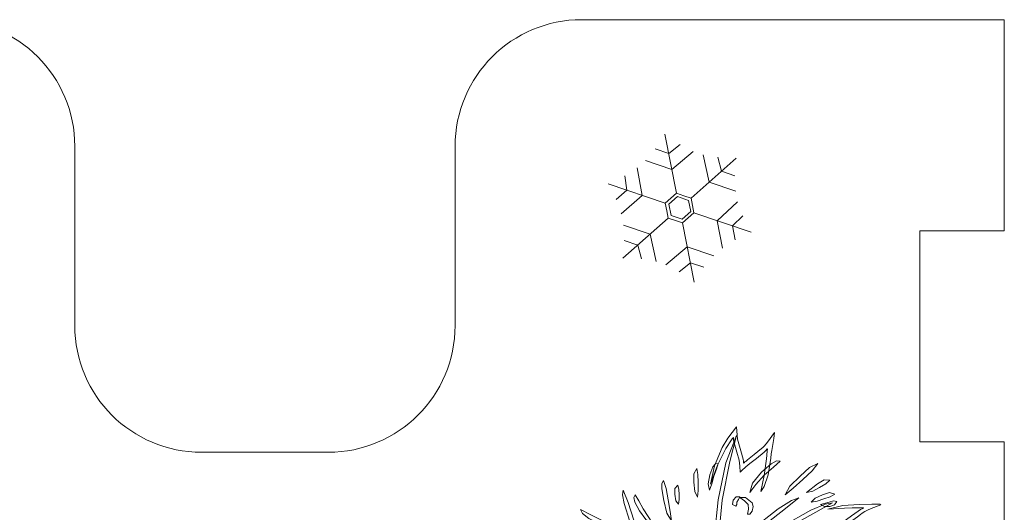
# Model space of a CAD drawing. Header units: millimetres. Extents: x -3260 to 608, y -1134 to 899.
# Tile 28 of 256: x -250 to -204, y -313 to -289. Entities that reach past the tile are written whole.
import ezdxf

# ---------------------------------------------------------------- set-up
doc = ezdxf.new("R2010")
doc.units = ezdxf.units.MM
doc.header["$MEASUREMENT"] = 0
doc.layers.add('Layer 1', color=7, linetype='Continuous')

msp = doc.modelspace()

# ---------------------------------------------------------------- linework, layer by layer
at = {"layer": 'Layer 1', "color": 1, "lineweight": 0}
msp.add_open_spline([(-263.7778, -355.3476), (-263.7778, -355.3476), (-253.7778, -355.3476), (-253.7778, -355.3476), (-253.7778, -355.3476), (-253.7778, -355.3476), (-253.7778, -359.3476), (-253.7778, -359.3476), (-253.7778, -359.3476), (-253.7778, -359.3476), (-243.7778, -359.3476), (-243.7778, -359.3476), (-243.7778, -359.3476), (-243.7778, -359.3476), (-243.7778, -355.3476), (-243.7778, -355.3476), (-243.7778, -355.3476), (-243.7778, -355.3476), (-233.7778, -355.3476), (-233.7778, -355.3476), (-233.7778, -355.3476), (-233.7778, -355.3476), (-233.7778, -359.3476), (-233.7778, -359.3476), (-233.7778, -359.3476), (-233.7778, -359.3476), (-223.7778, -359.3476), (-223.7778, -359.3476), (-223.7778, -359.3476), (-223.7778, -359.3476), (-223.7778, -355.3476), (-223.7778, -355.3476), (-223.7778, -355.3476), (-223.7778, -355.3476), (-213.7778, -355.3476), (-213.7778, -355.3476), (-213.7778, -355.3476), (-213.7778, -355.3476), (-213.7778, -359.3476), (-213.7778, -359.3476), (-213.7778, -359.3476), (-213.7778, -359.3476), (-203.7778, -359.3476), (-203.7778, -359.3476), (-203.7778, -359.3476), (-203.7778, -359.3476), (-203.7778, -349.3476), (-203.7778, -349.3476), (-203.7778, -349.3476), (-203.7778, -349.3476), (-207.7778, -349.3476), (-207.7778, -349.3476), (-207.7778, -349.3476), (-207.7778, -349.3476), (-207.7778, -339.3476), (-207.7778, -339.3476), (-207.7778, -339.3476), (-207.7778, -339.3476), (-203.7778, -339.3476), (-203.7778, -339.3476), (-203.7778, -339.3476), (-203.7778, -339.3476), (-203.7778, -329.3476), (-203.7778, -329.3476), (-203.7778, -329.3476), (-203.7778, -329.3476), (-207.7778, -329.3476), (-207.7778, -329.3476), (-207.7778, -329.3476), (-207.7778, -329.3476), (-207.7778, -319.3476), (-207.7778, -319.3476), (-207.7778, -319.3476), (-207.7778, -319.3476), (-203.7778, -319.3476), (-203.7778, -319.3476), (-203.7778, -319.3476), (-203.7778, -319.3476), (-203.7778, -309.3476), (-203.7778, -309.3476), (-203.7778, -309.3476), (-203.7778, -309.3476), (-207.7778, -309.3476), (-207.7778, -309.3476), (-207.7778, -309.3476), (-207.7778, -309.3476), (-207.7778, -299.3476), (-207.7778, -299.3476), (-207.7778, -299.3476), (-207.7778, -299.3476), (-203.7778, -299.3476), (-203.7778, -299.3476), (-203.7778, -299.3476), (-203.7778, -299.3476), (-203.7778, -289.3476), (-203.7778, -289.3476), (-203.7778, -289.3476), (-203.7778, -289.3476), (-223.7778, -289.3476), (-223.7778, -289.3476), (-223.7778, -289.3476), (-227.0915, -289.3476), (-229.7778, -292.0339), (-229.7778, -295.3476), (-229.7778, -295.3476), (-229.7778, -295.3476), (-229.7778, -303.8436), (-229.7778, -303.8436), (-229.7778, -303.8436), (-229.7778, -307.1573), (-232.4641, -309.8436), (-235.7778, -309.8436), (-235.7778, -309.8436), (-235.7778, -309.8436), (-241.7778, -309.8436), (-241.7778, -309.8436), (-241.7778, -309.8436), (-245.0915, -309.8436), (-247.7778, -307.1573), (-247.7778, -303.8436), (-247.7778, -303.8436), (-247.7778, -303.8436), (-247.7778, -295.3476), (-247.7778, -295.3476), (-247.7778, -295.3476), (-247.7778, -292.0339), (-250.4641, -289.3476), (-253.7778, -289.3476), (-253.7778, -289.3476), (-253.7778, -289.3476), (-273.7778, -289.3476), (-273.7778, -289.3476), (-273.7778, -289.3476), (-273.7778, -289.3476), (-273.7778, -299.3476), (-273.7778, -299.3476), (-273.7778, -299.3476), (-273.7778, -299.3476), (-269.7778, -299.3476), (-269.7778, -299.3476), (-269.7778, -299.3476), (-269.7778, -299.3476), (-269.7778, -309.3476), (-269.7778, -309.3476), (-269.7778, -309.3476), (-269.7778, -309.3476), (-273.7778, -309.3476), (-273.7778, -309.3476), (-273.7778, -309.3476), (-273.7778, -309.3476), (-273.7778, -319.3476), (-273.7778, -319.3476), (-273.7778, -319.3476), (-273.7778, -319.3476), (-269.7778, -319.3476), (-269.7778, -319.3476), (-269.7778, -319.3476), (-269.7778, -319.3476), (-269.7778, -329.3476), (-269.7778, -329.3476), (-269.7778, -329.3476), (-269.7778, -329.3476), (-273.7778, -329.3476), (-273.7778, -329.3476), (-273.7778, -329.3476), (-273.7778, -329.3476), (-273.7778, -339.3476), (-273.7778, -339.3476), (-273.7778, -339.3476), (-273.7778, -339.3476), (-269.7778, -339.3476), (-269.7778, -339.3476), (-269.7778, -339.3476), (-269.7778, -339.3476), (-269.7778, -349.3476), (-269.7778, -349.3476), (-269.7778, -349.3476), (-269.7778, -349.3476), (-273.7778, -349.3476), (-273.7778, -349.3476), (-273.7778, -349.3476), (-273.7778, -349.3476), (-273.7778, -359.3476), (-273.7778, -359.3476), (-273.7778, -359.3476), (-273.7778, -359.3476), (-263.7778, -359.3476), (-263.7778, -359.3476), (-263.7778, -359.3476), (-263.7778, -359.3476), (-263.7778, -355.3476), (-263.7778, -355.3476)], degree=3, knots=[0, 0, 0, 0, 0.0204082, 0.0204082, 0.0204082, 0.0204082, 0.0408163, 0.0408163, 0.0408163, 0.0408163, 0.0612245, 0.0612245, 0.0612245, 0.0612245, 0.0816327, 0.0816327, 0.0816327, 0.0816327, 0.1020408, 0.1020408, 0.1020408, 0.1020408, 0.122449, 0.122449, 0.122449, 0.122449, 0.1428571, 0.1428571, 0.1428571, 0.1428571, 0.1632653, 0.1632653, 0.1632653, 0.1632653, 0.1836735, 0.1836735, 0.1836735, 0.1836735, 0.2040816, 0.2040816, 0.2040816, 0.2040816, 0.2244898, 0.2244898, 0.2244898, 0.2244898, 0.244898, 0.244898, 0.244898, 0.244898, 0.2653061, 0.2653061, 0.2653061, 0.2653061, 0.2857143, 0.2857143, 0.2857143, 0.2857143, 0.3061224, 0.3061224, 0.3061224, 0.3061224, 0.3265306, 0.3265306, 0.3265306, 0.3265306, 0.3469388, 0.3469388, 0.3469388, 0.3469388, 0.3673469, 0.3673469, 0.3673469, 0.3673469, 0.3877551, 0.3877551, 0.3877551, 0.3877551, 0.4081633, 0.4081633, 0.4081633, 0.4081633, 0.4285714, 0.4285714, 0.4285714, 0.4285714, 0.4489796, 0.4489796, 0.4489796, 0.4489796, 0.4693878, 0.4693878, 0.4693878, 0.4693878, 0.4897959, 0.4897959, 0.4897959, 0.4897959, 0.5102041, 0.5102041, 0.5102041, 0.5102041, 0.5306122, 0.5306122, 0.5306122, 0.5306122, 0.5510204, 0.5510204, 0.5510204, 0.5510204, 0.5714286, 0.5714286, 0.5714286, 0.5714286, 0.5918367, 0.5918367, 0.5918367, 0.5918367, 0.6122449, 0.6122449, 0.6122449, 0.6122449, 0.6326531, 0.6326531, 0.6326531, 0.6326531, 0.6530612, 0.6530612, 0.6530612, 0.6530612, 0.6734694, 0.6734694, 0.6734694, 0.6734694, 0.6938776, 0.6938776, 0.6938776, 0.6938776, 0.7142857, 0.7142857, 0.7142857, 0.7142857, 0.7346939, 0.7346939, 0.7346939, 0.7346939, 0.755102, 0.755102, 0.755102, 0.755102, 0.7755102, 0.7755102, 0.7755102, 0.7755102, 0.7959184, 0.7959184, 0.7959184, 0.7959184, 0.8163265, 0.8163265, 0.8163265, 0.8163265, 0.8367347, 0.8367347, 0.8367347, 0.8367347, 0.8571429, 0.8571429, 0.8571429, 0.8571429, 0.877551, 0.877551, 0.877551, 0.877551, 0.8979592, 0.8979592, 0.8979592, 0.8979592, 0.9183673, 0.9183673, 0.9183673, 0.9183673, 0.9387755, 0.9387755, 0.9387755, 0.9387755, 0.9591837, 0.9591837, 0.9591837, 0.9591837, 1, 1, 1, 1], dxfattribs=at)
at = {"layer": 'Layer 1', "lineweight": 0}
for points in [[(-219.2885, -297.5708), (-219.2885, -297.5708), (-219.8426, -294.7686), (-219.8426, -294.7686)], [(-218.608, -297.801), (-218.608, -297.801), (-216.4666, -295.9106), (-216.4666, -295.9106)], [(-219.8282, -298.045), (-219.8282, -298.045), (-222.5319, -297.1238), (-222.5319, -297.1238)], [(-219.6873, -298.7495), (-219.6873, -298.7495), (-221.8286, -300.6399), (-221.8286, -300.6399)], [(-218.4671, -298.5055), (-218.4671, -298.5055), (-215.7593, -299.4147), (-215.7593, -299.4147)], [(-219.0067, -298.9798), (-219.0067, -298.9798), (-218.4527, -301.7819), (-218.4527, -301.7819)], [(-219.199, -312.3031), (-219.199, -312.3031), (-219.1988, -312.3031), (-219.1988, -312.3031)]]:
    msp.add_open_spline(points, degree=3, dxfattribs=at)
for points, knots in [([(-219.1236, -295.2611), (-219.1236, -295.2611), (-219.662, -295.6819), (-219.662, -295.6819), (-219.662, -295.6819), (-219.662, -295.6819), (-220.2998, -295.4702), (-220.2998, -295.4702)], [0, 0, 0, 0, 0.3333333, 0.3333333, 0.3333333, 0.3333333, 1, 1, 1, 1]), ([(-218.5014, -295.5889), (-218.5014, -295.5889), (-219.5114, -296.4437), (-219.5114, -296.4437), (-219.5114, -296.4437), (-219.5114, -296.4437), (-220.7696, -296.018), (-220.7696, -296.018)], [0, 0, 0, 0, 0.3333333, 0.3333333, 0.3333333, 0.3333333, 1, 1, 1, 1]), ([(-218.0304, -295.7482), (-218.0304, -295.7482), (-217.7467, -297.0407), (-217.7467, -297.0407), (-217.7467, -297.0407), (-217.7467, -297.0407), (-216.4885, -297.4662), (-216.4885, -297.4662)], [0, 0, 0, 0, 0.3333333, 0.3333333, 0.3333333, 0.3333333, 1, 1, 1, 1]), ([(-217.3369, -295.8654), (-217.3369, -295.8654), (-217.1645, -296.5267), (-217.1645, -296.5267), (-217.1645, -296.5267), (-217.1645, -296.5267), (-216.5292, -296.7457), (-216.5292, -296.7457)], [0, 0, 0, 0, 0.3333333, 0.3333333, 0.3333333, 0.3333333, 1, 1, 1, 1]), ([(-221.151, -296.3724), (-221.151, -296.3724), (-220.9156, -297.6745), (-220.9156, -297.6745), (-220.9156, -297.6745), (-220.9156, -297.6745), (-221.9134, -298.5513), (-221.9134, -298.5513)], [0, 0, 0, 0, 0.3333333, 0.3333333, 0.3333333, 0.3333333, 1, 1, 1, 1]), ([(-221.746, -296.7473), (-221.746, -296.7473), (-221.6507, -297.424), (-221.6507, -297.424), (-221.6507, -297.424), (-221.6507, -297.424), (-222.153, -297.8706), (-222.153, -297.8706)], [0, 0, 0, 0, 0.3333333, 0.3333333, 0.3333333, 0.3333333, 1, 1, 1, 1]), ([(-218.608, -297.801), (-218.608, -297.801), (-218.5375, -298.1532), (-218.5375, -298.1532), (-218.5375, -298.1532), (-218.5375, -298.1532), (-218.4671, -298.5055), (-218.4671, -298.5055), (-218.4671, -298.5055), (-218.4671, -298.5055), (-218.7369, -298.7426), (-218.7369, -298.7426), (-218.7369, -298.7426), (-218.7369, -298.7426), (-219.0067, -298.9798), (-219.0067, -298.9798), (-219.0067, -298.9798), (-219.0067, -298.9798), (-219.347, -298.8647), (-219.347, -298.8647), (-219.347, -298.8647), (-219.347, -298.8647), (-219.6873, -298.7496), (-219.6873, -298.7496), (-219.6873, -298.7496), (-219.6873, -298.7496), (-219.7578, -298.3973), (-219.7578, -298.3973), (-219.7578, -298.3973), (-219.7578, -298.3973), (-219.8282, -298.045), (-219.8282, -298.045), (-219.8282, -298.045), (-219.8282, -298.045), (-219.5584, -297.8079), (-219.5584, -297.8079), (-219.5584, -297.8079), (-219.5584, -297.8079), (-219.2886, -297.5708), (-219.2886, -297.5708), (-219.2886, -297.5708), (-219.2886, -297.5708), (-218.9483, -297.6859), (-218.9483, -297.6859), (-218.9483, -297.6859), (-218.9483, -297.6859), (-218.608, -297.801), (-218.608, -297.801)], [0, 0, 0, 0, 0.0769231, 0.0769231, 0.0769231, 0.0769231, 0.1538462, 0.1538462, 0.1538462, 0.1538462, 0.2307692, 0.2307692, 0.2307692, 0.2307692, 0.3076923, 0.3076923, 0.3076923, 0.3076923, 0.3846154, 0.3846154, 0.3846154, 0.3846154, 0.4615385, 0.4615385, 0.4615385, 0.4615385, 0.5384615, 0.5384615, 0.5384615, 0.5384615, 0.6153846, 0.6153846, 0.6153846, 0.6153846, 0.6923077, 0.6923077, 0.6923077, 0.6923077, 0.7692308, 0.7692308, 0.7692308, 0.7692308, 0.8461538, 0.8461538, 0.8461538, 0.8461538, 1, 1, 1, 1]), ([(-218.6223, -298.4411), (-218.6223, -298.4411), (-218.7289, -297.907), (-218.7289, -297.907), (-218.7289, -297.907), (-218.7289, -297.907), (-219.2458, -297.7322), (-219.2458, -297.7322), (-219.2458, -297.7322), (-219.2458, -297.7322), (-219.6552, -298.0923), (-219.6552, -298.0923), (-219.6552, -298.0923), (-219.6552, -298.0923), (-219.5485, -298.6264), (-219.5485, -298.6264), (-219.5485, -298.6264), (-219.5485, -298.6264), (-219.0319, -298.8012), (-219.0319, -298.8012), (-219.0319, -298.8012), (-219.0319, -298.8012), (-218.6223, -298.4411), (-218.6223, -298.4411)], [0, 0, 0, 0, 0.1428571, 0.1428571, 0.1428571, 0.1428571, 0.2857143, 0.2857143, 0.2857143, 0.2857143, 0.4285714, 0.4285714, 0.4285714, 0.4285714, 0.5714286, 0.5714286, 0.5714286, 0.5714286, 0.7142857, 0.7142857, 0.7142857, 0.7142857, 1, 1, 1, 1]), ([(-216.4005, -297.9793), (-216.4005, -297.9793), (-217.378, -298.8712), (-217.378, -298.8712), (-217.378, -298.8712), (-217.378, -298.8712), (-217.1173, -300.1736), (-217.1173, -300.1736)], [0, 0, 0, 0, 0.3333333, 0.3333333, 0.3333333, 0.3333333, 1, 1, 1, 1]), ([(-216.1553, -298.6385), (-216.1553, -298.6385), (-216.6418, -299.1184), (-216.6418, -299.1184), (-216.6418, -299.1184), (-216.6418, -299.1184), (-216.5137, -299.7781), (-216.5137, -299.7781)], [0, 0, 0, 0, 0.3333333, 0.3333333, 0.3333333, 0.3333333, 1, 1, 1, 1]), ([(-220.2649, -300.8023), (-220.2649, -300.8023), (-220.5485, -299.5099), (-220.5485, -299.5099), (-220.5485, -299.5099), (-220.5485, -299.5099), (-221.8068, -299.0844), (-221.8068, -299.0844)], [0, 0, 0, 0, 0.3333333, 0.3333333, 0.3333333, 0.3333333, 1, 1, 1, 1]), ([(-220.9583, -300.6851), (-220.9583, -300.6851), (-221.1307, -300.0238), (-221.1307, -300.0238), (-221.1307, -300.0238), (-221.1307, -300.0238), (-221.7661, -299.8048), (-221.7661, -299.8048)], [0, 0, 0, 0, 0.3333333, 0.3333333, 0.3333333, 0.3333333, 1, 1, 1, 1]), ([(-219.7939, -300.9617), (-219.7939, -300.9617), (-218.7839, -300.1068), (-218.7839, -300.1068), (-218.7839, -300.1068), (-218.7839, -300.1068), (-217.5257, -300.5325), (-217.5257, -300.5325)], [0, 0, 0, 0, 0.3333333, 0.3333333, 0.3333333, 0.3333333, 1, 1, 1, 1]), ([(-219.1717, -301.2894), (-219.1717, -301.2894), (-218.6333, -300.8686), (-218.6333, -300.8686), (-218.6333, -300.8686), (-218.6333, -300.8686), (-217.9954, -301.0803), (-217.9954, -301.0803)], [0, 0, 0, 0, 0.3333333, 0.3333333, 0.3333333, 0.3333333, 1, 1, 1, 1]), ([(-217.6815, -311.355), (-217.6815, -311.355), (-217.4993, -310.4823), (-217.4993, -310.4823), (-217.4993, -310.4823), (-217.4993, -310.4823), (-217.1263, -309.6241), (-217.1263, -309.6241), (-217.1263, -309.6241), (-217.1263, -309.6241), (-216.8581, -309.1811), (-216.8581, -309.1811), (-216.8581, -309.1811), (-216.8581, -309.1811), (-216.4485, -308.6442), (-216.4485, -308.6442), (-216.4485, -308.6442), (-216.4485, -308.6442), (-216.4269, -309.0348), (-216.4269, -309.0348), (-216.4269, -309.0348), (-216.4269, -309.0348), (-216.4028, -309.218), (-216.4028, -309.218), (-216.4028, -309.218), (-216.4028, -309.218), (-216.3785, -309.3334), (-216.3785, -309.3334), (-216.3785, -309.3334), (-216.3785, -309.3334), (-216.2545, -309.7701), (-216.2545, -309.7701), (-216.2545, -309.7701), (-216.2545, -309.7701), (-216.1431, -310.1646), (-216.1431, -310.1646), (-216.1431, -310.1646), (-216.1431, -310.1646), (-216.1328, -310.2087), (-216.1328, -310.2087), (-216.1328, -310.2087), (-216.1328, -310.2087), (-216.1289, -310.2306), (-216.1289, -310.2306), (-216.1289, -310.2306), (-216.1289, -310.2306), (-216.1223, -310.2742), (-216.1223, -310.2742), (-216.1223, -310.2742), (-216.1223, -310.2742), (-216.1165, -310.3528), (-216.1165, -310.3528), (-216.1165, -310.3528), (-216.1165, -310.3528), (-216.1, -310.3402), (-216.1, -310.3402), (-216.1, -310.3402), (-216.1, -310.3402), (-216.0387, -310.2857), (-216.0387, -310.2857), (-216.0387, -310.2857), (-216.0387, -310.2857), (-216.0043, -310.2569), (-216.0043, -310.2569), (-216.0043, -310.2569), (-216.0043, -310.2569), (-215.9357, -310.2029), (-215.9357, -310.2029), (-215.9357, -310.2029), (-215.9357, -310.2029), (-215.6122, -309.9565), (-215.6122, -309.9565), (-215.6122, -309.9565), (-215.6122, -309.9565), (-215.268, -309.6716), (-215.268, -309.6716), (-215.268, -309.6716), (-215.268, -309.6716), (-215.2072, -309.6139), (-215.2072, -309.6139), (-215.2072, -309.6139), (-215.2072, -309.6139), (-215.1372, -309.5415), (-215.1372, -309.5415), (-215.1372, -309.5415), (-215.1372, -309.5415), (-214.9891, -309.3667), (-214.9891, -309.3667), (-214.9891, -309.3667), (-214.9891, -309.3667), (-214.651, -308.9019), (-214.651, -308.9019), (-214.651, -308.9019), (-214.651, -308.9019), (-214.6921, -309.1973), (-214.6921, -309.1973), (-214.6921, -309.1973), (-214.6921, -309.1973), (-214.7566, -309.5714), (-214.7566, -309.5714), (-214.7566, -309.5714), (-214.7566, -309.5714), (-214.7857, -309.7567), (-214.7857, -309.7567), (-214.7857, -309.7567), (-214.7857, -309.7567), (-214.8085, -309.92), (-214.8085, -309.92), (-214.8085, -309.92), (-214.8085, -309.92), (-214.8358, -310.1297), (-214.8358, -310.1297), (-214.8358, -310.1297), (-214.8358, -310.1297), (-214.9595, -310.9054), (-214.9595, -310.9054), (-214.9595, -310.9054), (-214.9595, -310.9054), (-215.1436, -311.4721), (-215.1436, -311.4721), (-215.1436, -311.4721), (-215.1436, -311.4721), (-215.3084, -311.7028), (-215.3084, -311.7028), (-215.3084, -311.7028), (-215.3084, -311.7028), (-215.1385, -310.9505), (-215.1385, -310.9505), (-215.1385, -310.9505), (-215.1385, -310.9505), (-215.0368, -310.1481), (-215.0368, -310.1481), (-215.0368, -310.1481), (-215.0368, -310.1481), (-214.9985, -309.7895), (-214.9985, -309.7895), (-214.9985, -309.7895), (-214.9985, -309.7895), (-214.9889, -309.6999), (-214.9889, -309.6999), (-214.9889, -309.6999), (-214.9889, -309.6999), (-215.0009, -309.6749), (-215.0009, -309.6749), (-215.0009, -309.6749), (-215.0009, -309.6749), (-215.0664, -309.7586), (-215.0664, -309.7586), (-215.0664, -309.7586), (-215.0664, -309.7586), (-215.0979, -309.7924), (-215.0979, -309.7924), (-215.0979, -309.7924), (-215.0979, -309.7924), (-215.1488, -309.8414), (-215.1488, -309.8414), (-215.1488, -309.8414), (-215.1488, -309.8414), (-215.516, -310.1389), (-215.516, -310.1389), (-215.516, -310.1389), (-215.516, -310.1389), (-215.8313, -310.3764), (-215.8313, -310.3764), (-215.8313, -310.3764), (-215.8313, -310.3764), (-216.0201, -310.5316), (-216.0201, -310.5316), (-216.0201, -310.5316), (-216.0201, -310.5316), (-216.2076, -310.7064), (-216.2076, -310.7064), (-216.2076, -310.7064), (-216.2076, -310.7064), (-216.288, -310.7812), (-216.288, -310.7812), (-216.288, -310.7812), (-216.288, -310.7812), (-216.3001, -310.5075), (-216.3001, -310.5075), (-216.3001, -310.5075), (-216.3001, -310.5075), (-216.3137, -310.355), (-216.3137, -310.355), (-216.3137, -310.355), (-216.3137, -310.355), (-216.3339, -310.2217), (-216.3339, -310.2217), (-216.3339, -310.2217), (-216.3339, -310.2217), (-216.4374, -309.8459), (-216.4374, -309.8459), (-216.4374, -309.8459), (-216.4374, -309.8459), (-216.5648, -309.3887), (-216.5648, -309.3887), (-216.5648, -309.3887), (-216.5648, -309.3887), (-216.5908, -309.2623), (-216.5908, -309.2623), (-216.5908, -309.2623), (-216.5908, -309.2623), (-216.5963, -309.2217), (-216.5963, -309.2217), (-216.5963, -309.2217), (-216.5963, -309.2217), (-216.601, -309.1475), (-216.601, -309.1475), (-216.601, -309.1475), (-216.601, -309.1475), (-216.6162, -309.157), (-216.6162, -309.157), (-216.6162, -309.157), (-216.6162, -309.157), (-216.638, -309.1834), (-216.638, -309.1834), (-216.638, -309.1834), (-216.638, -309.1834), (-216.6597, -309.2114), (-216.6597, -309.2114), (-216.6597, -309.2114), (-216.6597, -309.2114), (-216.6949, -309.2603), (-216.6949, -309.2603), (-216.6949, -309.2603), (-216.6949, -309.2603), (-216.9554, -309.6621), (-216.9554, -309.6621), (-216.9554, -309.6621), (-216.9554, -309.6621), (-217.3476, -310.4521), (-217.3476, -310.4521), (-217.3476, -310.4521), (-217.3476, -310.4521), (-217.6815, -311.355), (-217.6815, -311.355)], [0, 0, 0, 0, 0.0166667, 0.0166667, 0.0166667, 0.0166667, 0.0333333, 0.0333333, 0.0333333, 0.0333333, 0.05, 0.05, 0.05, 0.05, 0.0666667, 0.0666667, 0.0666667, 0.0666667, 0.0833333, 0.0833333, 0.0833333, 0.0833333, 0.1, 0.1, 0.1, 0.1, 0.1166667, 0.1166667, 0.1166667, 0.1166667, 0.1333333, 0.1333333, 0.1333333, 0.1333333, 0.15, 0.15, 0.15, 0.15, 0.1666667, 0.1666667, 0.1666667, 0.1666667, 0.1833333, 0.1833333, 0.1833333, 0.1833333, 0.2, 0.2, 0.2, 0.2, 0.2166667, 0.2166667, 0.2166667, 0.2166667, 0.2333333, 0.2333333, 0.2333333, 0.2333333, 0.25, 0.25, 0.25, 0.25, 0.2666667, 0.2666667, 0.2666667, 0.2666667, 0.2833333, 0.2833333, 0.2833333, 0.2833333, 0.3, 0.3, 0.3, 0.3, 0.3166667, 0.3166667, 0.3166667, 0.3166667, 0.3333333, 0.3333333, 0.3333333, 0.3333333, 0.35, 0.35, 0.35, 0.35, 0.3666667, 0.3666667, 0.3666667, 0.3666667, 0.3833333, 0.3833333, 0.3833333, 0.3833333, 0.4, 0.4, 0.4, 0.4, 0.4166667, 0.4166667, 0.4166667, 0.4166667, 0.4333333, 0.4333333, 0.4333333, 0.4333333, 0.45, 0.45, 0.45, 0.45, 0.4666667, 0.4666667, 0.4666667, 0.4666667, 0.4833333, 0.4833333, 0.4833333, 0.4833333, 0.5, 0.5, 0.5, 0.5, 0.5166667, 0.5166667, 0.5166667, 0.5166667, 0.5333333, 0.5333333, 0.5333333, 0.5333333, 0.55, 0.55, 0.55, 0.55, 0.5666667, 0.5666667, 0.5666667, 0.5666667, 0.5833333, 0.5833333, 0.5833333, 0.5833333, 0.6, 0.6, 0.6, 0.6, 0.6166667, 0.6166667, 0.6166667, 0.6166667, 0.6333333, 0.6333333, 0.6333333, 0.6333333, 0.65, 0.65, 0.65, 0.65, 0.6666667, 0.6666667, 0.6666667, 0.6666667, 0.6833333, 0.6833333, 0.6833333, 0.6833333, 0.7, 0.7, 0.7, 0.7, 0.7166667, 0.7166667, 0.7166667, 0.7166667, 0.7333333, 0.7333333, 0.7333333, 0.7333333, 0.75, 0.75, 0.75, 0.75, 0.7666667, 0.7666667, 0.7666667, 0.7666667, 0.7833333, 0.7833333, 0.7833333, 0.7833333, 0.8, 0.8, 0.8, 0.8, 0.8166667, 0.8166667, 0.8166667, 0.8166667, 0.8333333, 0.8333333, 0.8333333, 0.8333333, 0.85, 0.85, 0.85, 0.85, 0.8666667, 0.8666667, 0.8666667, 0.8666667, 0.8833333, 0.8833333, 0.8833333, 0.8833333, 0.9, 0.9, 0.9, 0.9, 0.9166667, 0.9166667, 0.9166667, 0.9166667, 0.9333333, 0.9333333, 0.9333333, 0.9333333, 0.95, 0.95, 0.95, 0.95, 0.9666667, 0.9666667, 0.9666667, 0.9666667, 1, 1, 1, 1]), ([(-216.4569, -309.0524), (-216.4569, -309.0524), (-216.7701, -310.2814), (-216.7701, -310.2814), (-216.7701, -310.2814), (-216.7701, -310.2814), (-217.1285, -312.1137), (-217.1285, -312.1137), (-217.1285, -312.1137), (-217.1285, -312.1137), (-217.2978, -313.7694), (-217.2978, -313.7694), (-217.2978, -313.7694), (-217.2978, -313.7694), (-217.3779, -314.5672), (-217.3779, -314.5672), (-217.3779, -314.5672), (-217.3779, -314.5672), (-217.4871, -314.949), (-217.4871, -314.949), (-217.4871, -314.949), (-217.4871, -314.949), (-217.4983, -313.772), (-217.4983, -313.772), (-217.4983, -313.772), (-217.4983, -313.772), (-217.3269, -312.0909), (-217.3269, -312.0909), (-217.3269, -312.0909), (-217.3269, -312.0909), (-216.9615, -310.3427), (-216.9615, -310.3427), (-216.9615, -310.3427), (-216.9615, -310.3427), (-216.4569, -309.0524), (-216.4569, -309.0524)], [0, 0, 0, 0, 0.1, 0.1, 0.1, 0.1, 0.2, 0.2, 0.2, 0.2, 0.3, 0.3, 0.3, 0.3, 0.4, 0.4, 0.4, 0.4, 0.5, 0.5, 0.5, 0.5, 0.6, 0.6, 0.6, 0.6, 0.7, 0.7, 0.7, 0.7, 0.8, 0.8, 0.8, 0.8, 1, 1, 1, 1]), ([(-217.6226, -311.3405), (-217.6226, -311.3405), (-217.5241, -310.9801), (-217.5241, -310.9801), (-217.5241, -310.9801), (-217.5241, -310.9801), (-217.4014, -310.648), (-217.4014, -310.648), (-217.4014, -310.648), (-217.4014, -310.648), (-217.3217, -310.379), (-217.3217, -310.379), (-217.3217, -310.379), (-217.3217, -310.379), (-217.4428, -310.3915), (-217.4428, -310.3915), (-217.4428, -310.3915), (-217.4428, -310.3915), (-217.5692, -310.5403), (-217.5692, -310.5403), (-217.5692, -310.5403), (-217.5692, -310.5403), (-217.7128, -310.9143), (-217.7128, -310.9143), (-217.7128, -310.9143), (-217.7128, -310.9143), (-217.7946, -311.3431), (-217.7946, -311.3431), (-217.7946, -311.3431), (-217.7946, -311.3431), (-217.7377, -311.6346), (-217.7377, -311.6346), (-217.7377, -311.6346), (-217.7377, -311.6346), (-217.6226, -311.3405), (-217.6226, -311.3405)], [0, 0, 0, 0, 0.1, 0.1, 0.1, 0.1, 0.2, 0.2, 0.2, 0.2, 0.3, 0.3, 0.3, 0.3, 0.4, 0.4, 0.4, 0.4, 0.5, 0.5, 0.5, 0.5, 0.6, 0.6, 0.6, 0.6, 0.7, 0.7, 0.7, 0.7, 0.8, 0.8, 0.8, 0.8, 1, 1, 1, 1]), ([(-215.5396, -311.3688), (-215.5396, -311.3688), (-215.1409, -310.9286), (-215.1409, -310.9286), (-215.1409, -310.9286), (-215.1409, -310.9286), (-214.701, -310.5559), (-214.701, -310.5559), (-214.701, -310.5559), (-214.701, -310.5559), (-214.3949, -310.261), (-214.3949, -310.261), (-214.3949, -310.261), (-214.3949, -310.261), (-214.5552, -310.2536), (-214.5552, -310.2536), (-214.5552, -310.2536), (-214.5552, -310.2536), (-214.8122, -310.3902), (-214.8122, -310.3902), (-214.8122, -310.3902), (-214.8122, -310.3902), (-215.2756, -310.7816), (-215.2756, -310.7816), (-215.2756, -310.7816), (-215.2756, -310.7816), (-215.703, -311.3098), (-215.703, -311.3098), (-215.703, -311.3098), (-215.703, -311.3098), (-215.8295, -311.7502), (-215.8295, -311.7502), (-215.8295, -311.7502), (-215.8295, -311.7502), (-215.5396, -311.3688), (-215.5396, -311.3688)], [0, 0, 0, 0, 0.1, 0.1, 0.1, 0.1, 0.2, 0.2, 0.2, 0.2, 0.3, 0.3, 0.3, 0.3, 0.4, 0.4, 0.4, 0.4, 0.5, 0.5, 0.5, 0.5, 0.6, 0.6, 0.6, 0.6, 0.7, 0.7, 0.7, 0.7, 0.8, 0.8, 0.8, 0.8, 1, 1, 1, 1]), ([(-214.1464, -311.8649), (-214.1464, -311.8649), (-213.9285, -311.4544), (-213.9285, -311.4544), (-213.9285, -311.4544), (-213.9285, -311.4544), (-213.4428, -310.9752), (-213.4428, -310.9752), (-213.4428, -310.9752), (-213.4428, -310.9752), (-212.9958, -310.5698), (-212.9958, -310.5698), (-212.9958, -310.5698), (-212.9958, -310.5698), (-212.6039, -310.3767), (-212.6039, -310.3767), (-212.6039, -310.3767), (-212.6039, -310.3767), (-212.8672, -310.7223), (-212.8672, -310.7223), (-212.8672, -310.7223), (-212.8672, -310.7223), (-213.313, -311.1267), (-213.313, -311.1267), (-213.313, -311.1267), (-213.313, -311.1267), (-213.777, -311.5406), (-213.777, -311.5406), (-213.777, -311.5406), (-213.777, -311.5406), (-214.1464, -311.8649), (-214.1464, -311.8649)], [0, 0, 0, 0, 0.1111111, 0.1111111, 0.1111111, 0.1111111, 0.2222222, 0.2222222, 0.2222222, 0.2222222, 0.3333333, 0.3333333, 0.3333333, 0.3333333, 0.4444444, 0.4444444, 0.4444444, 0.4444444, 0.5555556, 0.5555556, 0.5555556, 0.5555556, 0.6666667, 0.6666667, 0.6666667, 0.6666667, 0.7777778, 0.7777778, 0.7777778, 0.7777778, 1, 1, 1, 1]), ([(-218.2627, -311.6507), (-218.2627, -311.6507), (-218.2737, -311.2657), (-218.2737, -311.2657), (-218.2737, -311.2657), (-218.2737, -311.2657), (-218.2837, -310.8965), (-218.2837, -310.8965), (-218.2837, -310.8965), (-218.2837, -310.8965), (-218.3401, -310.6171), (-218.3401, -310.6171), (-218.3401, -310.6171), (-218.3401, -310.6171), (-218.4813, -310.8716), (-218.4813, -310.8716), (-218.4813, -310.8716), (-218.4813, -310.8716), (-218.473, -311.2651), (-218.473, -311.2651), (-218.473, -311.2651), (-218.473, -311.2651), (-218.4279, -311.6981), (-218.4279, -311.6981), (-218.4279, -311.6981), (-218.4279, -311.6981), (-218.2997, -311.9685), (-218.2997, -311.9685), (-218.2997, -311.9685), (-218.2997, -311.9685), (-218.2627, -311.6507), (-218.2627, -311.6507)], [0, 0, 0, 0, 0.1111111, 0.1111111, 0.1111111, 0.1111111, 0.2222222, 0.2222222, 0.2222222, 0.2222222, 0.3333333, 0.3333333, 0.3333333, 0.3333333, 0.4444444, 0.4444444, 0.4444444, 0.4444444, 0.5555556, 0.5555556, 0.5555556, 0.5555556, 0.6666667, 0.6666667, 0.6666667, 0.6666667, 0.7777778, 0.7777778, 0.7777778, 0.7777778, 1, 1, 1, 1]), ([(-219.5963, -312.6462), (-219.5963, -312.6462), (-219.6964, -312.0928), (-219.6964, -312.0928), (-219.6964, -312.0928), (-219.6964, -312.0928), (-219.7908, -311.5614), (-219.7908, -311.5614), (-219.7908, -311.5614), (-219.7908, -311.5614), (-219.9127, -311.1861), (-219.9127, -311.1861), (-219.9127, -311.1861), (-219.9127, -311.1861), (-219.9913, -311.315), (-219.9913, -311.315), (-219.9913, -311.315), (-219.9913, -311.315), (-219.9895, -311.5808), (-219.9895, -311.5808), (-219.9895, -311.5808), (-219.9895, -311.5808), (-219.8933, -312.1242), (-219.8933, -312.1242), (-219.8933, -312.1242), (-219.8933, -312.1242), (-219.7509, -312.7258), (-219.7509, -312.7258), (-219.7509, -312.7258), (-219.7509, -312.7258), (-219.5357, -313.0887), (-219.5357, -313.0887), (-219.5357, -313.0887), (-219.5357, -313.0887), (-219.5963, -312.6462), (-219.5963, -312.6462)], [0, 0, 0, 0, 0.1, 0.1, 0.1, 0.1, 0.2, 0.2, 0.2, 0.2, 0.3, 0.3, 0.3, 0.3, 0.4, 0.4, 0.4, 0.4, 0.5, 0.5, 0.5, 0.5, 0.6, 0.6, 0.6, 0.6, 0.7, 0.7, 0.7, 0.7, 0.8, 0.8, 0.8, 0.8, 1, 1, 1, 1]), ([(-212.8464, -311.6803), (-212.8464, -311.6803), (-212.5263, -311.5083), (-212.5263, -311.5083), (-212.5263, -311.5083), (-212.5263, -311.5083), (-212.2312, -311.3337), (-212.2312, -311.3337), (-212.2312, -311.3337), (-212.2312, -311.3337), (-212.0309, -311.1568), (-212.0309, -311.1568), (-212.0309, -311.1568), (-212.0309, -311.1568), (-212.3038, -311.1479), (-212.3038, -311.1479), (-212.3038, -311.1479), (-212.3038, -311.1479), (-212.6197, -311.3319), (-212.6197, -311.3319), (-212.6197, -311.3319), (-212.6197, -311.3319), (-213.1395, -311.7565), (-213.1395, -311.7565), (-213.1395, -311.7565), (-213.1395, -311.7565), (-212.8464, -311.6803), (-212.8464, -311.6803)], [0, 0, 0, 0, 0.125, 0.125, 0.125, 0.125, 0.25, 0.25, 0.25, 0.25, 0.375, 0.375, 0.375, 0.375, 0.5, 0.5, 0.5, 0.5, 0.625, 0.625, 0.625, 0.625, 0.75, 0.75, 0.75, 0.75, 1, 1, 1, 1]), ([(-220.9769, -313.9034), (-220.9769, -313.9034), (-221.3117, -313.0546), (-221.3117, -313.0546), (-221.3117, -313.0546), (-221.3117, -313.0546), (-221.5772, -312.2176), (-221.5772, -312.2176), (-221.5772, -312.2176), (-221.5772, -312.2176), (-221.8207, -311.6419), (-221.8207, -311.6419), (-221.8207, -311.6419), (-221.8207, -311.6419), (-221.855, -311.8593), (-221.855, -311.8593), (-221.855, -311.8593), (-221.855, -311.8593), (-221.7687, -312.2751), (-221.7687, -312.2751), (-221.7687, -312.2751), (-221.7687, -312.2751), (-221.5001, -313.1196), (-221.5001, -313.1196), (-221.5001, -313.1196), (-221.5001, -313.1196), (-221.1001, -314.0336), (-221.1001, -314.0336), (-221.1001, -314.0336), (-221.1001, -314.0336), (-220.6602, -314.5459), (-220.6602, -314.5459), (-220.6602, -314.5459), (-220.6602, -314.5459), (-220.9769, -313.9034), (-220.9769, -313.9034)], [0, 0, 0, 0, 0.1, 0.1, 0.1, 0.1, 0.2, 0.2, 0.2, 0.2, 0.3, 0.3, 0.3, 0.3, 0.4, 0.4, 0.4, 0.4, 0.5, 0.5, 0.5, 0.5, 0.6, 0.6, 0.6, 0.6, 0.7, 0.7, 0.7, 0.7, 0.8, 0.8, 0.8, 0.8, 1, 1, 1, 1]), ([(-219.1988, -312.3031), (-219.1988, -312.3031), (-219.332, -312.1374), (-219.332, -312.1374), (-219.332, -312.1374), (-219.332, -312.1374), (-219.3703, -311.8357), (-219.3703, -311.8357), (-219.3703, -311.8357), (-219.3703, -311.8357), (-219.3723, -311.5609), (-219.3723, -311.5609), (-219.3723, -311.5609), (-219.3723, -311.5609), (-219.2376, -311.4008), (-219.2376, -311.4008), (-219.2376, -311.4008), (-219.2376, -311.4008), (-219.1781, -311.6003), (-219.1781, -311.6003), (-219.1781, -311.6003), (-219.1781, -311.6003), (-219.1708, -311.8438), (-219.1708, -311.8438), (-219.1708, -311.8438), (-219.1708, -311.8438), (-219.1686, -312.0885), (-219.1686, -312.0885), (-219.1686, -312.0885), (-219.1686, -312.0885), (-219.1988, -312.3031), (-219.1988, -312.3031)], [0, 0, 0, 0, 0.1111111, 0.1111111, 0.1111111, 0.1111111, 0.2222222, 0.2222222, 0.2222222, 0.2222222, 0.3333333, 0.3333333, 0.3333333, 0.3333333, 0.4444444, 0.4444444, 0.4444444, 0.4444444, 0.5555556, 0.5555556, 0.5555556, 0.5555556, 0.6666667, 0.6666667, 0.6666667, 0.6666667, 0.7777778, 0.7777778, 0.7777778, 0.7777778, 1, 1, 1, 1]), ([(-212.6375, -312.155), (-212.6375, -312.155), (-212.326, -312.0475), (-212.326, -312.0475), (-212.326, -312.0475), (-212.326, -312.0475), (-212.0232, -311.9506), (-212.0232, -311.9506), (-212.0232, -311.9506), (-212.0232, -311.9506), (-211.7994, -311.8295), (-211.7994, -311.8295), (-211.7994, -311.8295), (-211.7994, -311.8295), (-212.0476, -311.7526), (-212.0476, -311.7526), (-212.0476, -311.7526), (-212.0476, -311.7526), (-212.3816, -311.8559), (-212.3816, -311.8559), (-212.3816, -311.8559), (-212.3816, -311.8559), (-212.7336, -312.0129), (-212.7336, -312.0129), (-212.7336, -312.0129), (-212.7336, -312.0129), (-212.9148, -312.2059), (-212.9148, -312.2059), (-212.9148, -312.2059), (-212.9148, -312.2059), (-212.6375, -312.155), (-212.6375, -312.155)], [0, 0, 0, 0, 0.1111111, 0.1111111, 0.1111111, 0.1111111, 0.2222222, 0.2222222, 0.2222222, 0.2222222, 0.3333333, 0.3333333, 0.3333333, 0.3333333, 0.4444444, 0.4444444, 0.4444444, 0.4444444, 0.5555556, 0.5555556, 0.5555556, 0.5555556, 0.6666667, 0.6666667, 0.6666667, 0.6666667, 0.7777778, 0.7777778, 0.7777778, 0.7777778, 1, 1, 1, 1]), ([(-220.4374, -313.197), (-220.4374, -313.197), (-220.741, -313.0243), (-220.741, -313.0243), (-220.741, -313.0243), (-220.741, -313.0243), (-221.054, -312.6145), (-221.054, -312.6145), (-221.054, -312.6145), (-221.054, -312.6145), (-221.2669, -312.2022), (-221.2669, -312.2022), (-221.2669, -312.2022), (-221.2669, -312.2022), (-221.3154, -311.9857), (-221.3154, -311.9857), (-221.3154, -311.9857), (-221.3154, -311.9857), (-221.2592, -311.8656), (-221.2592, -311.8656), (-221.2592, -311.8656), (-221.2592, -311.8656), (-221.0778, -312.1382), (-221.0778, -312.1382), (-221.0778, -312.1382), (-221.0778, -312.1382), (-220.8786, -312.5186), (-220.8786, -312.5186), (-220.8786, -312.5186), (-220.8786, -312.5186), (-220.6353, -312.8882), (-220.6353, -312.8882), (-220.6353, -312.8882), (-220.6353, -312.8882), (-220.4374, -313.197), (-220.4374, -313.197)], [0, 0, 0, 0, 0.1, 0.1, 0.1, 0.1, 0.2, 0.2, 0.2, 0.2, 0.3, 0.3, 0.3, 0.3, 0.4, 0.4, 0.4, 0.4, 0.5, 0.5, 0.5, 0.5, 0.6, 0.6, 0.6, 0.6, 0.7, 0.7, 0.7, 0.7, 0.8, 0.8, 0.8, 0.8, 1, 1, 1, 1]), ([(-216.8404, -316.0653), (-216.8404, -316.0653), (-216.947, -315.7408), (-216.947, -315.7408), (-216.947, -315.7408), (-216.947, -315.7408), (-216.943, -315.3481), (-216.943, -315.3481), (-216.943, -315.3481), (-216.943, -315.3481), (-216.8149, -314.8883), (-216.8149, -314.8883), (-216.8149, -314.8883), (-216.8149, -314.8883), (-216.2687, -314.0437), (-216.2687, -314.0437), (-216.2687, -314.0437), (-216.2687, -314.0437), (-215.7224, -313.5003), (-215.7224, -313.5003), (-215.7224, -313.5003), (-215.7224, -313.5003), (-214.4898, -312.5274), (-214.4898, -312.5274), (-214.4898, -312.5274), (-214.4898, -312.5274), (-213.8511, -312.1276), (-213.8511, -312.1276), (-213.8511, -312.1276), (-213.8511, -312.1276), (-213.5002, -312.0029), (-213.5002, -312.0029), (-213.5002, -312.0029), (-213.5002, -312.0029), (-214.3621, -312.6819), (-214.3621, -312.6819), (-214.3621, -312.6819), (-214.3621, -312.6819), (-215.5853, -313.6453), (-215.5853, -313.6453), (-215.5853, -313.6453), (-215.5853, -313.6453), (-216.0738, -314.1178), (-216.0738, -314.1178), (-216.0738, -314.1178), (-216.0738, -314.1178), (-216.6189, -314.8702), (-216.6189, -314.8702), (-216.6189, -314.8702), (-216.6189, -314.8702), (-216.8409, -315.66), (-216.8409, -315.66), (-216.8409, -315.66), (-216.8409, -315.66), (-216.8404, -316.0653), (-216.8404, -316.0653)], [0, 0, 0, 0, 0.0666667, 0.0666667, 0.0666667, 0.0666667, 0.1333333, 0.1333333, 0.1333333, 0.1333333, 0.2, 0.2, 0.2, 0.2, 0.2666667, 0.2666667, 0.2666667, 0.2666667, 0.3333333, 0.3333333, 0.3333333, 0.3333333, 0.4, 0.4, 0.4, 0.4, 0.4666667, 0.4666667, 0.4666667, 0.4666667, 0.5333333, 0.5333333, 0.5333333, 0.5333333, 0.6, 0.6, 0.6, 0.6, 0.6666667, 0.6666667, 0.6666667, 0.6666667, 0.7333333, 0.7333333, 0.7333333, 0.7333333, 0.8, 0.8, 0.8, 0.8, 0.8666667, 0.8666667, 0.8666667, 0.8666667, 1, 1, 1, 1]), ([(-216.4684, -311.9589), (-216.4684, -311.9589), (-216.6162, -312.1057), (-216.6162, -312.1057), (-216.6162, -312.1057), (-216.6162, -312.1057), (-216.6388, -312.3252), (-216.6388, -312.3252), (-216.6388, -312.3252), (-216.6388, -312.3252), (-216.4928, -312.4009), (-216.4928, -312.4009), (-216.4928, -312.4009), (-216.4928, -312.4009), (-216.4401, -312.3137), (-216.4401, -312.3137), (-216.4401, -312.3137), (-216.4401, -312.3137), (-216.4456, -312.2093), (-216.4456, -312.2093), (-216.4456, -312.2093), (-216.4456, -312.2093), (-216.3542, -312.0858), (-216.3542, -312.0858), (-216.3542, -312.0858), (-216.3542, -312.0858), (-216.2957, -311.9613), (-216.2957, -311.9613), (-216.2957, -311.9613), (-216.2957, -311.9613), (-216.4684, -311.9589), (-216.4684, -311.9589)], [0, 0, 0, 0, 0.1111111, 0.1111111, 0.1111111, 0.1111111, 0.2222222, 0.2222222, 0.2222222, 0.2222222, 0.3333333, 0.3333333, 0.3333333, 0.3333333, 0.4444444, 0.4444444, 0.4444444, 0.4444444, 0.5555556, 0.5555556, 0.5555556, 0.5555556, 0.6666667, 0.6666667, 0.6666667, 0.6666667, 0.7777778, 0.7777778, 0.7777778, 0.7777778, 1, 1, 1, 1]), ([(-216.4359, -315.2231), (-216.4359, -315.2231), (-215.6569, -314.3628), (-215.6569, -314.3628), (-215.6569, -314.3628), (-215.6569, -314.3628), (-214.2759, -313.3426), (-214.2759, -313.3426), (-214.2759, -313.3426), (-214.2759, -313.3426), (-212.944, -312.5863), (-212.944, -312.5863), (-212.944, -312.5863), (-212.944, -312.5863), (-212.2644, -312.2995), (-212.2644, -312.2995), (-212.2644, -312.2995), (-212.2644, -312.2995), (-211.9038, -312.2424), (-211.9038, -312.2424), (-211.9038, -312.2424), (-211.9038, -312.2424), (-212.8417, -312.7583), (-212.8417, -312.7583), (-212.8417, -312.7583), (-212.8417, -312.7583), (-214.1653, -313.5088), (-214.1653, -313.5088), (-214.1653, -313.5088), (-214.1653, -313.5088), (-215.4726, -314.4292), (-215.4726, -314.4292), (-215.4726, -314.4292), (-215.4726, -314.4292), (-216.4359, -315.2231), (-216.4359, -315.2231)], [0, 0, 0, 0, 0.1, 0.1, 0.1, 0.1, 0.2, 0.2, 0.2, 0.2, 0.3, 0.3, 0.3, 0.3, 0.4, 0.4, 0.4, 0.4, 0.5, 0.5, 0.5, 0.5, 0.6, 0.6, 0.6, 0.6, 0.7, 0.7, 0.7, 0.7, 0.8, 0.8, 0.8, 0.8, 1, 1, 1, 1]), ([(-216.0831, -312.1485), (-216.0831, -312.1485), (-215.9, -312.3197), (-215.9, -312.3197), (-215.9, -312.3197), (-215.9, -312.3197), (-215.888, -312.542), (-215.888, -312.542), (-215.888, -312.542), (-215.888, -312.542), (-215.9321, -312.7787), (-215.9321, -312.7787), (-215.9321, -312.7787), (-215.9321, -312.7787), (-215.8188, -312.7743), (-215.8188, -312.7743), (-215.8188, -312.7743), (-215.8188, -312.7743), (-215.7098, -312.6321), (-215.7098, -312.6321), (-215.7098, -312.6321), (-215.7098, -312.6321), (-215.6697, -312.4138), (-215.6697, -312.4138), (-215.6697, -312.4138), (-215.6697, -312.4138), (-215.7187, -312.237), (-215.7187, -312.237), (-215.7187, -312.237), (-215.7187, -312.237), (-216.033, -311.9844), (-216.033, -311.9844), (-216.033, -311.9844), (-216.033, -311.9844), (-216.2922, -311.9836), (-216.2922, -311.9836), (-216.2922, -311.9836), (-216.2922, -311.9836), (-216.0831, -312.1485), (-216.0831, -312.1485)], [0, 0, 0, 0, 0.0909091, 0.0909091, 0.0909091, 0.0909091, 0.1818182, 0.1818182, 0.1818182, 0.1818182, 0.2727273, 0.2727273, 0.2727273, 0.2727273, 0.3636364, 0.3636364, 0.3636364, 0.3636364, 0.4545455, 0.4545455, 0.4545455, 0.4545455, 0.5454545, 0.5454545, 0.5454545, 0.5454545, 0.6363636, 0.6363636, 0.6363636, 0.6363636, 0.7272727, 0.7272727, 0.7272727, 0.7272727, 0.8181818, 0.8181818, 0.8181818, 0.8181818, 1, 1, 1, 1]), ([(-212.286, -312.4147), (-212.286, -312.4147), (-212.0395, -312.4121), (-212.0395, -312.4121), (-212.0395, -312.4121), (-212.0395, -312.4121), (-211.8112, -312.329), (-211.8112, -312.329), (-211.8112, -312.329), (-211.8112, -312.329), (-211.7, -312.1699), (-211.7, -312.1699), (-211.7, -312.1699), (-211.7, -312.1699), (-211.8668, -312.1376), (-211.8668, -312.1376), (-211.8668, -312.1376), (-211.8668, -312.1376), (-212.0629, -312.2139), (-212.0629, -312.2139), (-212.0629, -312.2139), (-212.0629, -312.2139), (-212.4723, -312.3206), (-212.4723, -312.3206), (-212.4723, -312.3206), (-212.4723, -312.3206), (-212.286, -312.4147), (-212.286, -312.4147)], [0, 0, 0, 0, 0.125, 0.125, 0.125, 0.125, 0.25, 0.25, 0.25, 0.25, 0.375, 0.375, 0.375, 0.375, 0.5, 0.5, 0.5, 0.5, 0.625, 0.625, 0.625, 0.625, 0.75, 0.75, 0.75, 0.75, 1, 1, 1, 1]), ([(-221.9314, -313.5442), (-221.9314, -313.5442), (-222.6614, -313.1556), (-222.6614, -313.1556), (-222.6614, -313.1556), (-222.6614, -313.1556), (-223.347, -312.81), (-223.347, -312.81), (-223.347, -312.81), (-223.347, -312.81), (-223.8333, -312.555), (-223.8333, -312.555), (-223.8333, -312.555), (-223.8333, -312.555), (-223.7516, -312.7396), (-223.7516, -312.7396), (-223.7516, -312.7396), (-223.7516, -312.7396), (-223.4508, -312.9807), (-223.4508, -312.9807), (-223.4508, -312.9807), (-223.4508, -312.9807), (-222.7482, -313.3354), (-222.7482, -313.3354), (-222.7482, -313.3354), (-222.7482, -313.3354), (-221.9718, -313.7168), (-221.9718, -313.7168), (-221.9718, -313.7168), (-221.9718, -313.7168), (-221.4478, -313.9834), (-221.4478, -313.9834), (-221.4478, -313.9834), (-221.4478, -313.9834), (-221.9314, -313.5442), (-221.9314, -313.5442)], [0, 0, 0, 0, 0.1, 0.1, 0.1, 0.1, 0.2, 0.2, 0.2, 0.2, 0.3, 0.3, 0.3, 0.3, 0.4, 0.4, 0.4, 0.4, 0.5, 0.5, 0.5, 0.5, 0.6, 0.6, 0.6, 0.6, 0.7, 0.7, 0.7, 0.7, 0.8, 0.8, 0.8, 0.8, 1, 1, 1, 1]), ([(-211.0445, -314.2945), (-211.0445, -314.2945), (-210.4712, -313.8072), (-210.4712, -313.8072), (-210.4712, -313.8072), (-210.4712, -313.8072), (-210.1638, -313.5443), (-210.1638, -313.5443), (-210.1638, -313.5443), (-210.1638, -313.5443), (-210.0594, -313.4507), (-210.0594, -313.4507), (-210.0594, -313.4507), (-210.0594, -313.4507), (-210.2057, -313.4436), (-210.2057, -313.4436), (-210.2057, -313.4436), (-210.2057, -313.4436), (-210.5656, -313.3943), (-210.5656, -313.3943), (-210.5656, -313.3943), (-210.5656, -313.3943), (-210.8739, -313.3558), (-210.8739, -313.3558), (-210.8739, -313.3558), (-210.8739, -313.3558), (-211.3117, -313.3283), (-211.3117, -313.3283), (-211.3117, -313.3283), (-211.3117, -313.3283), (-211.6732, -313.3201), (-211.6732, -313.3201), (-211.6732, -313.3201), (-211.6732, -313.3201), (-211.2482, -313.0279), (-211.2482, -313.0279), (-211.2482, -313.0279), (-211.2482, -313.0279), (-211.0076, -312.8559), (-211.0076, -312.8559), (-211.0076, -312.8559), (-211.0076, -312.8559), (-210.859, -312.7463), (-210.859, -312.7463), (-210.859, -312.7463), (-210.859, -312.7463), (-210.702, -312.6339), (-210.702, -312.6339), (-210.702, -312.6339), (-210.702, -312.6339), (-210.5866, -312.5562), (-210.5866, -312.5562), (-210.5866, -312.5562), (-210.5866, -312.5562), (-210.4778, -312.5013), (-210.4778, -312.5013), (-210.4778, -312.5013), (-210.4778, -312.5013), (-210.4464, -312.4894), (-210.4464, -312.4894), (-210.4464, -312.4894), (-210.4464, -312.4894), (-210.4366, -312.4821), (-210.4366, -312.4821), (-210.4366, -312.4821), (-210.4366, -312.4821), (-210.4922, -312.4797), (-210.4922, -312.4797), (-210.4922, -312.4797), (-210.4922, -312.4797), (-210.6202, -312.4747), (-210.6202, -312.4747), (-210.6202, -312.4747), (-210.6202, -312.4747), (-210.9869, -312.4797), (-210.9869, -312.4797), (-210.9869, -312.4797), (-210.9869, -312.4797), (-211.3393, -312.4934), (-211.3393, -312.4934), (-211.3393, -312.4934), (-211.3393, -312.4934), (-212.1316, -312.5442), (-212.1316, -312.5442), (-212.1316, -312.5442), (-212.1316, -312.5442), (-212.1315, -312.5445), (-212.1315, -312.5445), (-212.1315, -312.5445), (-212.1315, -312.5445), (-211.4191, -312.371), (-211.4191, -312.371), (-211.4191, -312.371), (-211.4191, -312.371), (-210.647, -312.3104), (-210.647, -312.3104), (-210.647, -312.3104), (-210.647, -312.3104), (-210.0525, -312.2989), (-210.0525, -312.2989), (-210.0525, -312.2989), (-210.0525, -312.2989), (-209.7393, -312.2962), (-209.7393, -312.2962), (-209.7393, -312.2962), (-209.7393, -312.2962), (-209.6648, -312.2959), (-209.6648, -312.2959), (-209.6648, -312.2959), (-209.6648, -312.2959), (-209.6665, -312.3059), (-209.6665, -312.3059), (-209.6665, -312.3059), (-209.6665, -312.3059), (-209.6301, -312.3274), (-209.6301, -312.3274), (-209.6301, -312.3274), (-209.6301, -312.3274), (-210.0725, -312.5015), (-210.0725, -312.5015), (-210.0725, -312.5015), (-210.0725, -312.5015), (-210.2482, -312.5796), (-210.2482, -312.5796), (-210.2482, -312.5796), (-210.2482, -312.5796), (-210.3843, -312.6556), (-210.3843, -312.6556), (-210.3843, -312.6556), (-210.3843, -312.6556), (-210.5035, -312.7329), (-210.5035, -312.7329), (-210.5035, -312.7329), (-210.5035, -312.7329), (-210.5824, -312.7877), (-210.5824, -312.7877), (-210.5824, -312.7877), (-210.5824, -312.7877), (-210.7342, -312.8984), (-210.7342, -312.8984), (-210.7342, -312.8984), (-210.7342, -312.8984), (-210.9505, -313.0593), (-210.9505, -313.0593), (-210.9505, -313.0593), (-210.9505, -313.0593), (-211.0637, -313.144), (-211.0637, -313.144), (-211.0637, -313.144), (-211.0637, -313.144), (-210.9717, -313.1473), (-210.9717, -313.1473), (-210.9717, -313.1473), (-210.9717, -313.1473), (-210.8296, -313.1589), (-210.8296, -313.1589), (-210.8296, -313.1589), (-210.8296, -313.1589), (-210.5116, -313.1972), (-210.5116, -313.1972), (-210.5116, -313.1972), (-210.5116, -313.1972), (-210.1494, -313.2439), (-210.1494, -313.2439), (-210.1494, -313.2439), (-210.1494, -313.2439), (-209.833, -313.2709), (-209.833, -313.2709), (-209.833, -313.2709), (-209.833, -313.2709), (-209.4649, -313.28), (-209.4649, -313.28), (-209.4649, -313.28), (-209.4649, -313.28), (-209.9949, -313.6722), (-209.9949, -313.6722), (-209.9949, -313.6722), (-209.9949, -313.6722), (-210.3158, -313.9374), (-210.3158, -313.9374), (-210.3158, -313.9374), (-210.3158, -313.9374), (-210.8865, -314.3889), (-210.8865, -314.3889), (-210.8865, -314.3889), (-210.8865, -314.3889), (-211.616, -314.7483), (-211.616, -314.7483), (-211.616, -314.7483), (-211.616, -314.7483), (-211.0445, -314.2945), (-211.0445, -314.2945)], [0, 0, 0, 0, 0.0204082, 0.0204082, 0.0204082, 0.0204082, 0.0408163, 0.0408163, 0.0408163, 0.0408163, 0.0612245, 0.0612245, 0.0612245, 0.0612245, 0.0816327, 0.0816327, 0.0816327, 0.0816327, 0.1020408, 0.1020408, 0.1020408, 0.1020408, 0.122449, 0.122449, 0.122449, 0.122449, 0.1428571, 0.1428571, 0.1428571, 0.1428571, 0.1632653, 0.1632653, 0.1632653, 0.1632653, 0.1836735, 0.1836735, 0.1836735, 0.1836735, 0.2040816, 0.2040816, 0.2040816, 0.2040816, 0.2244898, 0.2244898, 0.2244898, 0.2244898, 0.244898, 0.244898, 0.244898, 0.244898, 0.2653061, 0.2653061, 0.2653061, 0.2653061, 0.2857143, 0.2857143, 0.2857143, 0.2857143, 0.3061224, 0.3061224, 0.3061224, 0.3061224, 0.3265306, 0.3265306, 0.3265306, 0.3265306, 0.3469388, 0.3469388, 0.3469388, 0.3469388, 0.3673469, 0.3673469, 0.3673469, 0.3673469, 0.3877551, 0.3877551, 0.3877551, 0.3877551, 0.4081633, 0.4081633, 0.4081633, 0.4081633, 0.4285714, 0.4285714, 0.4285714, 0.4285714, 0.4489796, 0.4489796, 0.4489796, 0.4489796, 0.4693878, 0.4693878, 0.4693878, 0.4693878, 0.4897959, 0.4897959, 0.4897959, 0.4897959, 0.5102041, 0.5102041, 0.5102041, 0.5102041, 0.5306122, 0.5306122, 0.5306122, 0.5306122, 0.5510204, 0.5510204, 0.5510204, 0.5510204, 0.5714286, 0.5714286, 0.5714286, 0.5714286, 0.5918367, 0.5918367, 0.5918367, 0.5918367, 0.6122449, 0.6122449, 0.6122449, 0.6122449, 0.6326531, 0.6326531, 0.6326531, 0.6326531, 0.6530612, 0.6530612, 0.6530612, 0.6530612, 0.6734694, 0.6734694, 0.6734694, 0.6734694, 0.6938776, 0.6938776, 0.6938776, 0.6938776, 0.7142857, 0.7142857, 0.7142857, 0.7142857, 0.7346939, 0.7346939, 0.7346939, 0.7346939, 0.755102, 0.755102, 0.755102, 0.755102, 0.7755102, 0.7755102, 0.7755102, 0.7755102, 0.7959184, 0.7959184, 0.7959184, 0.7959184, 0.8163265, 0.8163265, 0.8163265, 0.8163265, 0.8367347, 0.8367347, 0.8367347, 0.8367347, 0.8571429, 0.8571429, 0.8571429, 0.8571429, 0.877551, 0.877551, 0.877551, 0.877551, 0.8979592, 0.8979592, 0.8979592, 0.8979592, 0.9183673, 0.9183673, 0.9183673, 0.9183673, 0.9387755, 0.9387755, 0.9387755, 0.9387755, 0.9591837, 0.9591837, 0.9591837, 0.9591837, 1, 1, 1, 1])]:
    msp.add_open_spline(points, degree=3, knots=knots, dxfattribs=at)

doc.saveas('drawing.dxf')
